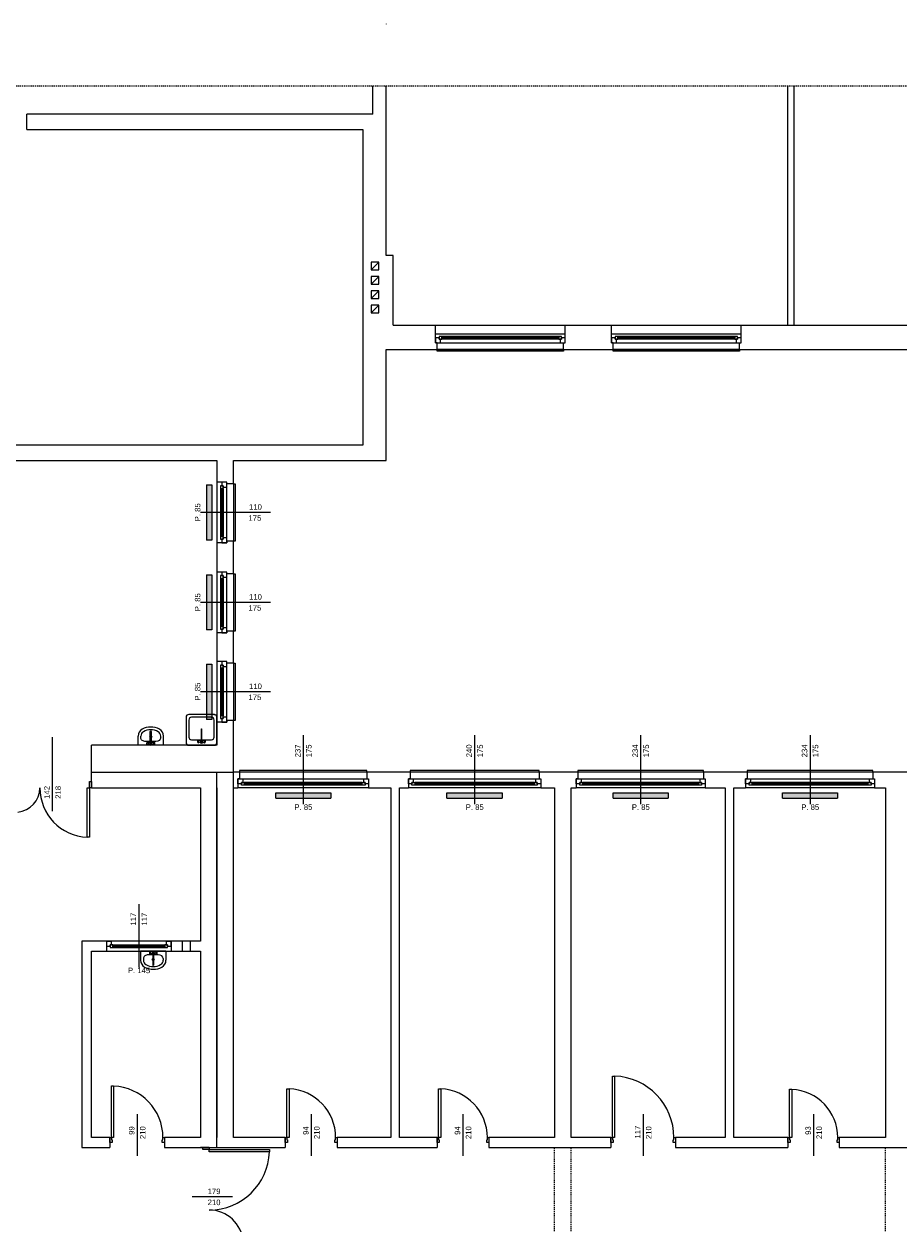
# Model space of a CAD drawing. Header units: millimetres. Extents: x 12683 to 90307, y 30842 to 62253.
# Tile 69 of 152: x 48149 to 49735, y 41698 to 43873. Entities that reach past the tile are written whole.
import ezdxf

# ---------------------------------------------------------------- set-up
doc = ezdxf.new("R2010")
doc.units = ezdxf.units.MM
doc.header["$LTSCALE"] = 0.6
doc.linetypes.add('CIEPLA', pattern=[5.7625, 3.175, -2.5875])
for name, color, linetype, lineweight in [('zzz_podklady_drzwi_opisy', 252, 'Continuous', 15), ('zzz_podklady_konstrukcja', 252, 'CIEPLA', 15), ('zzz_podklady_okna_opisy', 252, 'Continuous', 15), ('zzz_podklady_sciany', 252, 'Continuous', 15)]:
    doc.layers.add(name, color=color, linetype=linetype, lineweight=lineweight)
doc.layers.add('zzz_podklady_grzejniki_ist', color=252, linetype='Continuous')
doc.styles.add('GENERATED_STYLE_1', font='ARIAL.TTF')

msp = doc.modelspace()

# ---------------------------------------------------------------- hatches: boundary and pattern name
at = {"layer": 'zzz_podklady_grzejniki_ist'}
for points in [[(48479.5, 42937.7), (48489.5, 42937.7), (48489.5, 43037.7), (48479.5, 43037.7)], [(48479.5, 42774.7), (48489.5, 42774.7), (48489.5, 42874.7), (48479.5, 42874.7)], [(48479.5, 42612.7), (48489.5, 42612.7), (48489.5, 42712.7), (48479.5, 42712.7)], [(48705, 42469.7), (48705, 42479.7), (48605, 42479.7), (48605, 42469.7)], [(49015.5, 42469.7), (49015.5, 42479.7), (48915.5, 42479.7), (48915.5, 42469.7)], [(49316.5, 42469.7), (49316.5, 42479.7), (49216.5, 42479.7), (49216.5, 42469.7)], [(49623.5, 42469.7), (49623.5, 42479.7), (49523.5, 42479.7), (49523.5, 42469.7)]]:
    msp.add_hatch(color=256, dxfattribs=at).paths.add_polyline_path(points, flags=0)

# ---------------------------------------------------------------- linework, layer by layer
at = {"layer": 'zzz_podklady_drzwi_opisy'}
for p, q in [((48200.5, 42446.5), (48200.5, 42580.7)), ((48263.5, 42398.9), (48263.5, 42488.7)), ((48263.5, 42488.7), (48267.5, 42488.7)), ((48267.5, 42488.7), (48267.5, 42500.2)), ((48267.5, 42500.2), (48271.5, 42500.2)), ((48267.5, 42488.7), (48267.5, 42398.9)), ((48271.5, 42488.7), (48267.5, 42488.7)), ((48271.5, 42488.7), (48271.5, 42500.2)), ((48271.5, 42500.2), (48271.5, 42488.7)), ((48271.5, 42488.7), (48271.5, 42500.2)), ((48267.5, 42398.9), (48263.5, 42398.9)), ((49215.3, 41854.7), (49215.3, 41966.1)), ((49215.3, 41966.1), (49219.3, 41966.1)), ((49219.3, 41966.1), (49219.3, 41854.7)), ((48307.3, 41854.7), (48307.3, 41948.1)), ((48307.3, 41948.1), (48311.3, 41948.1)), ((48311.3, 41948.1), (48311.3, 41854.7)), ((48625.3, 41854.7), (48625.3, 41943.1)), ((48625.3, 41943.1), (48629.3, 41943.1)), ((48629.3, 41943.1), (48629.3, 41854.7)), ((48900.3, 41854.7), (48900.3, 41943.1)), ((48900.3, 41943.1), (48904.3, 41943.1)), ((48904.3, 41943.1), (48904.3, 41854.7)), ((49536.3, 41854.7), (49536.3, 41942.1)), ((49536.3, 41942.1), (49540.3, 41942.1)), ((49540.3, 41942.1), (49540.3, 41854.7)), ((48354, 41896.8), (48354, 41821.7)), ((48669.5, 41896.8), (48669.5, 41821.7)), ((48944.5, 41896.8), (48944.5, 41821.7)), ((49271, 41896.8), (49271, 41821.7)), ((49580, 41896.8), (49580, 41821.7)), ((48304.5, 41854.7), (48304.5, 41845.7)), ((48304.5, 41854.7), (48307.3, 41854.7)), ((48304.5, 41845.7), (48304.5, 41854.7)), ((48304.5, 41854.7), (48304.5, 41845.7)), ((48307.3, 41854.7), (48307.3, 41850.7)), ((48311.3, 41854.7), (48307.3, 41854.7)), ((48307.3, 41850.7), (48308.5, 41850.7)), ((48308.5, 41850.7), (48308.5, 41845.7)), ((48399.5, 41845.7), (48399.5, 41850.7)), ((48399.5, 41850.7), (48400.7, 41850.7)), ((48400.7, 41850.7), (48400.7, 41854.7)), ((48400.7, 41854.7), (48403.5, 41854.7)), ((48403.5, 41854.7), (48403.5, 41845.7)), ((48403.5, 41854.7), (48403.5, 41845.7)), ((48403.5, 41854.7), (48403.5, 41845.7)), ((48622.5, 41854.7), (48622.5, 41845.7)), ((48622.5, 41854.7), (48625.3, 41854.7)), ((48622.5, 41845.7), (48622.5, 41854.7)), ((48622.5, 41854.7), (48622.5, 41845.7)), ((48625.3, 41854.7), (48625.3, 41850.7)), ((48629.3, 41854.7), (48625.3, 41854.7)), ((48625.3, 41850.7), (48626.5, 41850.7)), ((48626.5, 41850.7), (48626.5, 41845.7)), ((48712.5, 41845.7), (48712.5, 41850.7)), ((48712.5, 41850.7), (48713.7, 41850.7)), ((48713.7, 41850.7), (48713.7, 41854.7)), ((48713.7, 41854.7), (48716.5, 41854.7)), ((48716.5, 41854.7), (48716.5, 41845.7)), ((48716.5, 41854.7), (48716.5, 41845.7)), ((48716.5, 41854.7), (48716.5, 41845.7)), ((48897.5, 41854.7), (48897.5, 41845.7)), ((48897.5, 41854.7), (48900.3, 41854.7)), ((48897.5, 41845.7), (48897.5, 41854.7)), ((48897.5, 41854.7), (48897.5, 41845.7)), ((48900.3, 41854.7), (48900.3, 41850.7)), ((48904.3, 41854.7), (48900.3, 41854.7)), ((48900.3, 41850.7), (48901.5, 41850.7)), ((48901.5, 41850.7), (48901.5, 41845.7)), ((48987.5, 41845.7), (48987.5, 41850.7)), ((48987.5, 41850.7), (48988.7, 41850.7)), ((48988.7, 41850.7), (48988.7, 41854.7)), ((48988.7, 41854.7), (48991.5, 41854.7)), ((48991.5, 41854.7), (48991.5, 41845.7)), ((48991.5, 41854.7), (48991.5, 41845.7)), ((48991.5, 41854.7), (48991.5, 41845.7)), ((49212.5, 41854.7), (49212.5, 41845.7)), ((49212.5, 41854.7), (49215.3, 41854.7)), ((49212.5, 41845.7), (49212.5, 41854.7)), ((49212.5, 41854.7), (49212.5, 41845.7)), ((49215.3, 41854.7), (49215.3, 41850.7)), ((49219.3, 41854.7), (49215.3, 41854.7)), ((49215.3, 41850.7), (49216.5, 41850.7)), ((49216.5, 41850.7), (49216.5, 41845.7)), ((49325.5, 41845.7), (49325.5, 41850.7)), ((49325.5, 41850.7), (49326.7, 41850.7)), ((49326.7, 41850.7), (49326.7, 41854.7)), ((49326.7, 41854.7), (49329.5, 41854.7)), ((49329.5, 41854.7), (49329.5, 41845.7)), ((49329.5, 41854.7), (49329.5, 41845.7)), ((49329.5, 41854.7), (49329.5, 41845.7)), ((49533.5, 41854.7), (49533.5, 41845.7)), ((49533.5, 41854.7), (49536.3, 41854.7)), ((49533.5, 41845.7), (49533.5, 41854.7)), ((49533.5, 41854.7), (49533.5, 41845.7)), ((49536.3, 41854.7), (49536.3, 41850.7)), ((49540.3, 41854.7), (49536.3, 41854.7)), ((49536.3, 41850.7), (49537.5, 41850.7)), ((49537.5, 41850.7), (49537.5, 41845.7)), ((49622.5, 41845.7), (49622.5, 41850.7)), ((49622.5, 41850.7), (49623.7, 41850.7)), ((49623.7, 41850.7), (49623.7, 41854.7)), ((49623.7, 41854.7), (49626.5, 41854.7)), ((49626.5, 41854.7), (49626.5, 41845.7)), ((49626.5, 41854.7), (49626.5, 41845.7)), ((49626.5, 41854.7), (49626.5, 41845.7)), ((48308.5, 41845.7), (48304.5, 41845.7)), ((48403.5, 41845.7), (48399.5, 41845.7)), ((48473, 41832.7), (48473, 41836.7)), ((48484.5, 41832.7), (48473, 41832.7)), ((48484.5, 41836.7), (48484.5, 41832.7)), ((48484.5, 41832.7), (48593.9, 41832.7)), ((48484.5, 41828.7), (48484.5, 41832.7)), ((48593.9, 41828.7), (48484.5, 41828.7)), ((48593.9, 41832.7), (48593.9, 41828.7)), ((48626.5, 41845.7), (48622.5, 41845.7)), ((48716.5, 41845.7), (48712.5, 41845.7)), ((48901.5, 41845.7), (48897.5, 41845.7)), ((48991.5, 41845.7), (48987.5, 41845.7)), ((49216.5, 41845.7), (49212.5, 41845.7)), ((49329.5, 41845.7), (49325.5, 41845.7)), ((49537.5, 41845.7), (49533.5, 41845.7)), ((49626.5, 41845.7), (49622.5, 41845.7)), ((48526.6, 41747.2), (48453.5, 41747.2))]:
    msp.add_line(p, q, dxfattribs=at)
for centre, radius, start, end in [((48133.5, 42488.7), 44.2, 275.1687, 0), ((48267.5, 42488.7), 89.8, 180, 267.449), ((49215.3, 41854.7), 111.4, 0, 87.9423), ((48307.3, 41854.7), 93.4, 0, 87.5455), ((48625.3, 41854.7), 88.4, 0, 87.4065), ((48900.3, 41854.7), 88.4, 0, 87.4065), ((49536.3, 41854.7), 87.4, 0, 87.3769), ((48484.5, 41832.7), 109.4, 270, 357.9068), ((48484.5, 41661.7), 61.6, 3.7177, 90)]:
    msp.add_arc(centre, radius, start, end, dxfattribs=at)
at = {"layer": 'zzz_podklady_grzejniki_ist'}
for p, q in [((48479.5, 43037.7), (48489.5, 43037.7)), ((48479.5, 43037.7), (48479.5, 42937.7)), ((48489.5, 43037.7), (48489.5, 42937.7)), ((48489.5, 42937.7), (48479.5, 42937.7)), ((48479.5, 42874.7), (48489.5, 42874.7)), ((48479.5, 42874.7), (48479.5, 42774.7)), ((48489.5, 42874.7), (48489.5, 42774.7)), ((48489.5, 42774.7), (48479.5, 42774.7)), ((48479.5, 42712.7), (48489.5, 42712.7)), ((48479.5, 42712.7), (48479.5, 42612.7)), ((48489.5, 42712.7), (48489.5, 42612.7)), ((48489.5, 42612.7), (48479.5, 42612.7)), ((48605, 42469.7), (48605, 42479.7)), ((48605, 42479.7), (48705, 42479.7)), ((48605, 42469.7), (48705, 42469.7)), ((48705, 42479.7), (48705, 42469.7)), ((48915.5, 42469.7), (48915.5, 42479.7)), ((48915.5, 42479.7), (49015.5, 42479.7)), ((48915.5, 42469.7), (49015.5, 42469.7)), ((49015.5, 42479.7), (49015.5, 42469.7)), ((49216.5, 42469.7), (49216.5, 42479.7)), ((49216.5, 42479.7), (49316.5, 42479.7)), ((49216.5, 42469.7), (49316.5, 42469.7)), ((49316.5, 42479.7), (49316.5, 42469.7)), ((49523.5, 42469.7), (49523.5, 42479.7)), ((49523.5, 42479.7), (49623.5, 42479.7)), ((49523.5, 42469.7), (49623.5, 42469.7)), ((49623.5, 42479.7), (49623.5, 42469.7))]:
    msp.add_line(p, q, dxfattribs=at)
at = {"layer": 'zzz_podklady_konstrukcja'}
for p, q in [((49110.5, 41657.7), (49110.5, 41836.7)), ((49140.5, 41657.7), (49140.5, 41836.7)), ((49710.5, 41657.7), (49710.5, 41836.7))]:
    msp.add_line(p, q, dxfattribs=at)
at = {"layer": 'zzz_podklady_sciany', "linetype": 'CIEPLA'}
msp.add_line((47743.8, 43760.8), (51909.7, 43760.8), dxfattribs=at)
at = {"layer": 'zzz_podklady_sciany'}
for p, q in [((48781, 43709.6), (48781, 43760.8)), ((48805, 43709.6), (48805, 43760.8)), ((49533, 43327.1), (49533, 43760.8)), ((49545, 43327.1), (49545, 43760.8)), ((48781, 43709.7), (48154, 43709.7)), ((48154, 43681.7), (48154, 43709.7)), ((48805, 43453.7), (48805, 43709.6)), ((48154, 43681.7), (48763, 43681.7)), ((48763, 43681.6), (48763, 43453.7)), ((48763, 43453.7), (48763, 43337.7)), ((48778, 43427.7), (48792, 43441.7)), ((48818, 43453.7), (48805, 43453.7)), ((48818, 43327.2), (48818, 43453.7)), ((48778, 43401.7), (48792, 43415.7)), ((48778, 43375.7), (48792, 43389.7)), ((48778, 43349.7), (48792, 43363.7)), ((48763, 43337.7), (48763, 43109.7)), ((48818.1, 43327.1), (51870.5, 43327.1)), ((48894.7, 43304.1), (48894.7, 43327.1)), ((49129.7, 43311.1), (48894.7, 43311.1)), ((49129.7, 43311.1), (48894.7, 43311.1)), ((49129.7, 43304.1), (49129.7, 43327.1)), ((49213.6, 43304.1), (49213.6, 43327.1)), ((49448.6, 43311.1), (49213.6, 43311.1)), ((49448.6, 43311.1), (49213.6, 43311.1)), ((49448.6, 43304.1), (49448.6, 43327.1)), ((48894.7, 43295.1), (48894.7, 43304.1)), ((48897.7, 43295.1), (48894.7, 43295.1)), ((48897.7, 43283.1), (48897.7, 43295.1)), ((49126.7, 43283.1), (49126.7, 43295.1)), ((49126.7, 43295.1), (49129.7, 43295.1)), ((49129.7, 43295.1), (49129.7, 43304.1)), ((49213.6, 43295.1), (49213.6, 43304.1)), ((49216.6, 43295.1), (49213.6, 43295.1)), ((49216.6, 43283.1), (49216.6, 43295.1)), ((49445.6, 43283.1), (49445.6, 43295.1)), ((49445.6, 43295.1), (49448.6, 43295.1)), ((49448.6, 43295.1), (49448.6, 43304.1)), ((48805, 43081.7), (48805, 43283.1)), ((48805.1, 43283.1), (51826.5, 43283.1)), ((49126.7, 43283.1), (48897.7, 43283.1)), ((48897.7, 43280.1), (48897.7, 43283.1)), ((49126.7, 43280.1), (48897.7, 43280.1)), ((49126.7, 43283.1), (49126.7, 43280.1)), ((49445.6, 43283.1), (49216.6, 43283.1)), ((49216.6, 43280.1), (49216.6, 43283.1)), ((49445.6, 43280.1), (49216.6, 43280.1)), ((49445.6, 43283.1), (49445.6, 43280.1)), ((48763, 43109.7), (48093.5, 43109.7)), ((48093.5, 43081.7), (48498.5, 43081.7)), ((48498.5, 43081.7), (48498.5, 43042.7)), ((48528.5, 43081.7), (48805, 43081.7)), ((48528.5, 43039.7), (48528.5, 43081.7)), ((48507.5, 43042.7), (48498.5, 43042.7)), ((48498.5, 43042.7), (48498.5, 42932.7)), ((48498.5, 43042.7), (48498.5, 42932.7)), ((48516.5, 43042.7), (48507.5, 43042.7)), ((48516.5, 43039.7), (48516.5, 43042.7)), ((48528.5, 43039.7), (48516.5, 43039.7)), ((48528.5, 43039.7), (48528.5, 42935.7)), ((48528.5, 43039.7), (48531.5, 43039.7)), ((48531.5, 43039.7), (48531.5, 42935.7)), ((48507.5, 42932.7), (48498.5, 42932.7)), ((48498.5, 42932.7), (48498.5, 42879.7)), ((48516.5, 42932.7), (48507.5, 42932.7)), ((48528.5, 42935.7), (48516.5, 42935.7)), ((48516.5, 42935.7), (48516.5, 42932.7)), ((48528.5, 42876.7), (48528.5, 42935.7)), ((48531.5, 42935.7), (48528.5, 42935.7)), ((48507.5, 42879.7), (48498.5, 42879.7)), ((48498.5, 42879.7), (48498.5, 42769.7)), ((48498.5, 42879.7), (48498.5, 42769.7)), ((48516.5, 42879.7), (48507.5, 42879.7)), ((48516.5, 42876.7), (48516.5, 42879.7)), ((48528.5, 42876.7), (48516.5, 42876.7)), ((48528.5, 42876.7), (48528.5, 42772.7)), ((48528.5, 42876.7), (48531.5, 42876.7)), ((48531.5, 42876.7), (48531.5, 42772.7)), ((48507.5, 42769.7), (48498.5, 42769.7)), ((48498.5, 42769.7), (48498.5, 42717.7)), ((48516.5, 42769.7), (48507.5, 42769.7)), ((48528.5, 42772.7), (48516.5, 42772.7)), ((48516.5, 42772.7), (48516.5, 42769.7)), ((48528.5, 42714.7), (48528.5, 42772.7)), ((48531.5, 42772.7), (48528.5, 42772.7)), ((48507.5, 42717.7), (48498.5, 42717.7)), ((48498.5, 42717.7), (48498.5, 42607.7)), ((48498.5, 42717.7), (48498.5, 42607.7)), ((48516.5, 42717.7), (48507.5, 42717.7)), ((48516.5, 42714.7), (48516.5, 42717.7)), ((48528.5, 42714.7), (48516.5, 42714.7)), ((48528.5, 42714.7), (48528.5, 42610.7)), ((48528.5, 42714.7), (48531.5, 42714.7)), ((48531.5, 42714.7), (48531.5, 42610.7)), ((48442.6, 42616.5), (48442.6, 42570.7)), ((48493.5, 42621.5), (48447.6, 42621.5)), ((48488.5, 42616.5), (48452.6, 42616.5)), ((48377.8, 42568.8), (48377.8, 42590.8)), ((48379.4, 42590.8), (48379.4, 42568.8)), ((48447.6, 42611.5), (48447.6, 42580.7)), ((48469.8, 42594.6), (48469.8, 42572.5)), ((48471.4, 42572.5), (48471.4, 42594.6)), ((48493.5, 42580.7), (48493.5, 42611.5)), ((48507.5, 42607.7), (48498.5, 42607.7)), ((48498.5, 42607.7), (48498.5, 42565.7)), ((48516.5, 42607.7), (48507.5, 42607.7)), ((48528.5, 42610.7), (48516.5, 42610.7)), ((48516.5, 42610.7), (48516.5, 42607.7)), ((48528.5, 42488.7), (48528.5, 42610.7)), ((48531.5, 42610.7), (48528.5, 42610.7)), ((48355.6, 42565.7), (48355.6, 42582.5)), ((48360.6, 42579.1), (48360.6, 42582.5)), ((48369.5, 42572.4), (48369.5, 42572.4)), ((48387.7, 42572.4), (48369.5, 42572.4)), ((48371.6, 42569.3), (48371.7, 42569.9)), ((48371.6, 42568.6), (48371.6, 42569.3)), ((48371.7, 42567.9), (48371.6, 42568.6)), ((48371.7, 42569.9), (48371.9, 42570.5)), ((48371.9, 42570.5), (48372.1, 42570.8)), ((48372.6, 42571.2), (48372.1, 42570.8)), ((48372.6, 42571.2), (48372.9, 42571.3)), ((48372.9, 42571.3), (48373.1, 42571.2)), ((48376.6, 42570.1), (48372.9, 42571.3)), ((48373.1, 42571.2), (48373.4, 42570.8)), ((48373.4, 42570.8), (48373.6, 42570.1)), ((48373.6, 42570.1), (48373.7, 42569.4)), ((48373.7, 42568.5), (48373.6, 42567.7)), ((48373.7, 42569.4), (48373.7, 42568.5)), ((48380.6, 42570.1), (48384.4, 42571.3)), ((48383.6, 42569.4), (48383.7, 42570.1)), ((48383.6, 42568.5), (48383.6, 42569.4)), ((48383.7, 42567.7), (48383.6, 42568.5)), ((48383.7, 42570.1), (48383.8, 42570.8)), ((48383.8, 42570.8), (48384.1, 42571.2)), ((48384.1, 42571.2), (48384.4, 42571.3)), ((48384.4, 42571.3), (48384.7, 42571.2)), ((48384.7, 42571.2), (48385.2, 42570.8)), ((48385.2, 42570.8), (48385.4, 42570.5)), ((48385.4, 42570.5), (48385.5, 42569.9)), ((48385.5, 42569.9), (48385.6, 42569.3)), ((48385.6, 42568.6), (48385.5, 42567.9)), ((48385.6, 42569.3), (48385.6, 42568.6)), ((48396.6, 42579.1), (48396.6, 42582.5)), ((48401.6, 42565.7), (48401.6, 42582.5)), ((48452.6, 42575.7), (48488.5, 42575.7)), ((48463.8, 42574.2), (48463.6, 42573.7)), ((48463.6, 42573.7), (48463.6, 42573)), ((48463.6, 42573), (48463.6, 42572.3)), ((48463.6, 42572.3), (48463.6, 42571.7)), ((48463.6, 42571.7), (48463.8, 42571.1)), ((48464, 42574.5), (48463.8, 42574.2)), ((48463.8, 42571.1), (48464, 42570.8)), ((48464.5, 42574.9), (48464, 42574.5)), ((48464.5, 42570.4), (48464, 42570.8)), ((48464.8, 42575.1), (48464.5, 42574.9)), ((48464.5, 42570.4), (48464.8, 42570.3)), ((48465.1, 42574.9), (48464.8, 42575.1)), ((48468.6, 42573.9), (48464.8, 42575.1)), ((48468.6, 42571.5), (48464.8, 42570.3)), ((48464.8, 42570.3), (48465.1, 42570.4)), ((48465.3, 42574.5), (48465.1, 42574.9)), ((48465.1, 42570.4), (48465.3, 42570.8)), ((48465.5, 42573.9), (48465.3, 42574.5)), ((48465.3, 42570.8), (48465.5, 42571.5)), ((48465.6, 42573.1), (48465.5, 42573.9)), ((48465.5, 42571.5), (48465.6, 42572.3)), ((48465.6, 42572.3), (48465.6, 42573.1)), ((48472.6, 42573.9), (48476.3, 42575.1)), ((48472.6, 42571.5), (48476.3, 42570.3)), ((48475.6, 42573.9), (48475.5, 42573.1)), ((48475.5, 42573.1), (48475.5, 42572.3)), ((48475.5, 42572.3), (48475.6, 42571.5)), ((48475.8, 42574.5), (48475.6, 42573.9)), ((48475.6, 42571.5), (48475.8, 42570.8)), ((48476, 42574.9), (48475.8, 42574.5)), ((48475.8, 42570.8), (48476, 42570.4)), ((48476.3, 42575.1), (48476, 42574.9)), ((48476, 42570.4), (48476.3, 42570.3)), ((48476.6, 42574.9), (48476.3, 42575.1)), ((48476.3, 42570.3), (48476.6, 42570.4)), ((48476.6, 42574.9), (48477.1, 42574.5)), ((48476.6, 42570.4), (48477.1, 42570.8)), ((48477.3, 42574.2), (48477.1, 42574.5)), ((48477.1, 42570.8), (48477.3, 42571.1)), ((48477.5, 42573.7), (48477.3, 42574.2)), ((48477.3, 42571.1), (48477.5, 42571.7)), ((48477.6, 42573), (48477.5, 42573.7)), ((48477.5, 42571.7), (48477.6, 42572.3)), ((48477.6, 42572.3), (48477.6, 42573)), ((48271.5, 42488.7), (48271.5, 42565.7)), ((48498.5, 42565.7), (48271.5, 42565.7)), ((48401.6, 42565.7), (48355.6, 42565.7)), ((48371.9, 42567.4), (48371.7, 42567.9)), ((48372.1, 42567.1), (48371.9, 42567.4)), ((48372.6, 42566.7), (48372.1, 42567.1)), ((48372.9, 42566.5), (48372.6, 42566.7)), ((48376.6, 42567.7), (48372.9, 42566.5)), ((48373.1, 42566.7), (48372.9, 42566.5)), ((48373.4, 42567.1), (48373.1, 42566.7)), ((48373.6, 42567.7), (48373.4, 42567.1)), ((48380.6, 42567.7), (48384.4, 42566.5)), ((48383.8, 42567.1), (48383.7, 42567.7)), ((48384.1, 42566.7), (48383.8, 42567.1)), ((48384.4, 42566.5), (48384.1, 42566.7)), ((48384.7, 42566.7), (48384.4, 42566.5)), ((48384.7, 42566.7), (48385.2, 42567.1)), ((48385.4, 42567.4), (48385.2, 42567.1)), ((48385.5, 42567.9), (48385.4, 42567.4)), ((48447.6, 42565.7), (48493.5, 42565.7)), ((48271.5, 42516.7), (48498.5, 42516.7)), ((48498.5, 42488.7), (48498.5, 42516.7)), ((48498.5, 42516.7), (48528.5, 42516.7)), ((48539.5, 42516.7), (48528.5, 42516.7)), ((48539.5, 42504.7), (48536.5, 42504.7)), ((48536.5, 42504.7), (48536.5, 42495.7)), ((48770.5, 42519.7), (48539.5, 42519.7)), ((48539.5, 42519.7), (48539.5, 42516.7)), ((48539.5, 42516.7), (48539.5, 42504.7)), ((48770.5, 42516.7), (48539.5, 42516.7)), ((48770.5, 42516.7), (48770.5, 42519.7)), ((48770.5, 42516.7), (48770.5, 42504.7)), ((48848.5, 42516.7), (48770.5, 42516.7)), ((48770.5, 42504.7), (48773.5, 42504.7)), ((48773.5, 42504.7), (48773.5, 42495.7)), ((48848.5, 42504.7), (48845.5, 42504.7)), ((48845.5, 42504.7), (48845.5, 42495.7)), ((49082.5, 42519.7), (48848.5, 42519.7)), ((48848.5, 42519.7), (48848.5, 42516.7)), ((48848.5, 42516.7), (48848.5, 42504.7)), ((49082.5, 42516.7), (48848.5, 42516.7)), ((49082.5, 42516.7), (49082.5, 42519.7)), ((49082.5, 42516.7), (49082.5, 42504.7)), ((49152.5, 42516.7), (49082.5, 42516.7)), ((49082.5, 42504.7), (49085.5, 42504.7)), ((49085.5, 42504.7), (49085.5, 42495.7)), ((49152.5, 42504.7), (49149.5, 42504.7)), ((49149.5, 42504.7), (49149.5, 42495.7)), ((49380.5, 42519.7), (49152.5, 42519.7)), ((49152.5, 42519.7), (49152.5, 42516.7)), ((49152.5, 42516.7), (49152.5, 42504.7)), ((49380.5, 42516.7), (49152.5, 42516.7)), ((49380.5, 42516.7), (49380.5, 42519.7)), ((49380.5, 42516.7), (49380.5, 42504.7)), ((49459.5, 42516.7), (49380.5, 42516.7)), ((49380.5, 42504.7), (49383.5, 42504.7)), ((49383.5, 42504.7), (49383.5, 42495.7)), ((49459.5, 42504.7), (49456.5, 42504.7)), ((49456.5, 42504.7), (49456.5, 42495.7)), ((49687.5, 42519.7), (49459.5, 42519.7)), ((49459.5, 42519.7), (49459.5, 42516.7)), ((49459.5, 42516.7), (49459.5, 42504.7)), ((49687.5, 42516.7), (49459.5, 42516.7)), ((49687.5, 42516.7), (49687.5, 42519.7)), ((49687.5, 42516.7), (49687.5, 42504.7)), ((49755.5, 42516.7), (49687.5, 42516.7)), ((49687.5, 42504.7), (49690.5, 42504.7)), ((49690.5, 42504.7), (49690.5, 42495.7)), ((48271.5, 42488.7), (48468.5, 42488.7)), ((48468.5, 42488.7), (48468.5, 42210.7)), ((48498.5, 42488.7), (48498.5, 41854.7)), ((48498.5, 41836.7), (48498.5, 42488.7)), ((48528.5, 42488.7), (48536.5, 42488.7)), ((48528.5, 41854.7), (48528.5, 42488.7)), ((48536.5, 42495.7), (48536.5, 42488.7)), ((48773.5, 42488.7), (48536.5, 42488.7)), ((48773.5, 42488.7), (48536.5, 42488.7)), ((48773.5, 42495.7), (48773.5, 42488.7)), ((48773.5, 42488.7), (48813.5, 42488.7)), ((48813.5, 42488.7), (48813.5, 41854.7)), ((48829.5, 42488.7), (48845.5, 42488.7)), ((48829.5, 41854.7), (48829.5, 42488.7)), ((48845.5, 42495.7), (48845.5, 42488.7)), ((49085.5, 42488.7), (48845.5, 42488.7)), ((49085.5, 42488.7), (48845.5, 42488.7)), ((49085.5, 42495.7), (49085.5, 42488.7)), ((49085.5, 42488.7), (49110.5, 42488.7)), ((49110.5, 42488.7), (49110.5, 41854.7)), ((49140.5, 42488.7), (49149.5, 42488.7)), ((49140.5, 41854.7), (49140.5, 42488.7)), ((49149.5, 42495.7), (49149.5, 42488.7)), ((49383.5, 42488.7), (49149.5, 42488.7)), ((49383.5, 42488.7), (49149.5, 42488.7)), ((49383.5, 42495.7), (49383.5, 42488.7)), ((49383.5, 42488.7), (49419.5, 42488.7)), ((49419.5, 42488.7), (49419.5, 41854.7)), ((49435.5, 42488.7), (49456.5, 42488.7)), ((49435.5, 41854.7), (49435.5, 42488.7)), ((49456.5, 42495.7), (49456.5, 42488.7)), ((49690.5, 42488.7), (49456.5, 42488.7)), ((49690.5, 42488.7), (49456.5, 42488.7)), ((49690.5, 42495.7), (49690.5, 42488.7)), ((49690.5, 42488.7), (49710.5, 42488.7)), ((49710.5, 42488.7), (49710.5, 41854.7)), ((48298.5, 42210.7), (48253.5, 42210.7)), ((48253.5, 42210.7), (48253.5, 41836.7)), ((48298.5, 42210.7), (48298.5, 42201.7)), ((48298.5, 42210.7), (48415.5, 42210.7)), ((48298.5, 42201.7), (48298.5, 42192.7)), ((48415.5, 42210.7), (48415.5, 42201.7)), ((48468.5, 42210.7), (48415.5, 42210.7)), ((48415.5, 42201.7), (48415.5, 42192.7)), ((48436.4, 42192.7), (48436.4, 42210.7)), ((48450.4, 42192.7), (48450.4, 42210.7)), ((48271.5, 42192.7), (48298.5, 42192.7)), ((48271.5, 41854.7), (48271.5, 42192.7)), ((48298.5, 42192.7), (48415.5, 42192.7)), ((48365.2, 42179.2), (48365.2, 42175.9)), ((48374.1, 42185.9), (48374.1, 42185.9)), ((48392.3, 42185.9), (48374.1, 42185.9)), ((48376.4, 42187.9), (48376.6, 42187.5)), ((48377.1, 42187.1), (48376.6, 42187.5)), ((48377.1, 42187.1), (48377.4, 42187)), ((48381.2, 42188.2), (48377.4, 42187)), ((48377.4, 42187), (48377.7, 42187.1)), ((48377.7, 42187.1), (48377.9, 42187.6)), ((48377.9, 42187.6), (48378.1, 42188.2)), ((48385.2, 42188.2), (48388.9, 42187)), ((48388.2, 42188.2), (48388.4, 42187.6)), ((48388.4, 42187.6), (48388.7, 42187.1)), ((48388.7, 42187.1), (48388.9, 42187)), ((48388.9, 42187), (48389.2, 42187.1)), ((48389.2, 42187.1), (48389.7, 42187.5)), ((48389.7, 42187.5), (48389.9, 42187.9)), ((48401.2, 42179.2), (48401.2, 42175.9)), ((48415.5, 42192.7), (48468.5, 42192.7)), ((48468.5, 42192.7), (48468.5, 41854.7)), ((48304.5, 41854.7), (48271.5, 41854.7)), ((48304.5, 41854.7), (48304.5, 41836.7)), ((48403.5, 41854.7), (48403.5, 41836.7)), ((48468.5, 41854.7), (48403.5, 41854.7)), ((48622.5, 41854.7), (48528.5, 41854.7)), ((48622.5, 41854.7), (48622.5, 41836.7)), ((48716.5, 41854.7), (48716.5, 41836.7)), ((48813.5, 41854.7), (48716.5, 41854.7)), ((48897.5, 41854.7), (48829.5, 41854.7)), ((48897.5, 41854.7), (48897.5, 41836.7)), ((48991.5, 41854.7), (48991.5, 41836.7)), ((49110.5, 41854.7), (48991.5, 41854.7)), ((49212.5, 41854.7), (49140.5, 41854.7)), ((49212.5, 41854.7), (49212.5, 41836.7)), ((49329.5, 41854.7), (49329.5, 41836.7)), ((49419.5, 41854.7), (49329.5, 41854.7)), ((49533.5, 41854.7), (49435.5, 41854.7)), ((49533.5, 41854.7), (49533.5, 41836.7)), ((49626.5, 41854.7), (49626.5, 41836.7)), ((49710.5, 41854.7), (49626.5, 41854.7)), ((48253.5, 41836.7), (48304.5, 41836.7)), ((48403.5, 41836.7), (48468.5, 41836.7)), ((48473, 41836.7), (48468.5, 41836.7)), ((48468.5, 41836.7), (48496.5, 41836.7)), ((48484.5, 41836.7), (48473, 41836.7)), ((48473, 41836.7), (48484.5, 41836.7)), ((48484.5, 41836.7), (48473, 41836.7)), ((48484.5, 41836.7), (48498.5, 41836.7)), ((48496.5, 41836.7), (48622.5, 41836.7)), ((48716.5, 41836.7), (48897.5, 41836.7)), ((48991.5, 41836.7), (49212.5, 41836.7)), ((49329.5, 41836.7), (49533.5, 41836.7)), ((49626.5, 41836.7), (49819.3, 41836.7))]:
    msp.add_line(p, q, dxfattribs=at)
at = {"layer": 'zzz_podklady_sciany', "flags": 128}
for points in [[(48778, 43427.7), (48792, 43427.7), (48792, 43441.7), (48778, 43441.7)], [(48778, 43401.7), (48792, 43401.7), (48792, 43415.7), (48778, 43415.7)], [(48778, 43375.7), (48792, 43375.7), (48792, 43389.7), (48778, 43389.7)], [(48778, 43349.7), (48792, 43349.7), (48792, 43363.7), (48778, 43363.7)]]:
    msp.add_lwpolyline(points, close=True, dxfattribs=at)
at = {"layer": 'zzz_podklady_sciany'}
for centre in [(48378.6, 42580.9), (48383.2, 42177.5)]:
    msp.add_circle(centre, 1.75, dxfattribs=at)
for centre, radius, start, end in [((48805.1, 43873.1), 0.05, 90, 180), ((48805, 43709.6), 0.05, 0, 90), ((48763, 43681.6), 0.05, 0, 90), ((48818.1, 43327.2), 0.05, 180, 270), ((48805.1, 43283.1), 0.05, 90, 180), ((48447.6, 42616.5), 5, 90, 180), ((48452.6, 42611.5), 5, 90, 180), ((48488.5, 42611.5), 5, 0, 90), ((48369.5, 42582.5), 13.9, 118.4746, 180), ((48369.5, 42582.5), 8.89, 118.4746, 180), ((48378.6, 42565.7), 33, 61.5254, 118.4746), ((48378.6, 42565.7), 28, 61.5254, 118.4746), ((48378.6, 42590.8), 0.788, 0, 180), ((48387.7, 42582.5), 8.89, 0, 61.5254), ((48387.7, 42582.5), 13.9, 0, 61.5254), ((48470.6, 42594.6), 0.788, 0, 180), ((48378.6, 42568.9), 3, 105.2253, 152.0235), ((48378.6, 42568.9), 1.68, 118.0549, 61.9451), ((48378.6, 42568.9), 0.8, 190, 350), ((48378.6, 42568.9), 3, 27.9765, 74.7747), ((48447.6, 42570.7), 5, 180, 270), ((48452.6, 42580.7), 5, 180, 270), ((48470.6, 42572.7), 3, 105.2253, 152.0235), ((48470.6, 42572.7), 3, 207.9765, 332.0235), ((48470.6, 42572.7), 1.68, 118.0549, 61.9451), ((48470.6, 42572.7), 0.8, 190, 350), ((48470.6, 42572.7), 3, 27.9765, 74.7747), ((48488.5, 42580.7), 5, 270, 0), ((48493.5, 42570.7), 5, 270, 0), ((48378.6, 42568.9), 3, 207.9765, 332.0235), ((48383.2, 42189.4), 3, 207.9765, 254.7747), ((48383.2, 42189.4), 3, 285.2253, 332.0235), ((48374.1, 42175.9), 13.9, 180, 241.5254), ((48374.1, 42175.9), 8.89, 180, 241.5254), ((48383.2, 42192.7), 33, 241.5254, 298.4746), ((48383.2, 42192.7), 28, 241.5254, 298.4746), ((48383.2, 42167.5), 0.788, 180, 0), ((48392.3, 42175.9), 8.89, 298.4746, 0), ((48392.3, 42175.9), 13.9, 298.4746, 0)]:
    msp.add_arc(centre, radius, start, end, dxfattribs=at)
at = {"layer": 'zzz_podklady_sciany', "extrusion": (0, 0, -1)}
for centre, major_axis, start_param, end_param in [((48369.5, 42579.1), (8.89, 0), 1.570796, 3.141593), ((48387.7, 42579.1), (-8.89, 0), 3.141593, 4.712389)]:
    msp.add_ellipse(centre, major_axis=major_axis, ratio=0.750558, start_param=start_param, end_param=end_param, dxfattribs=at)
at = {"layer": 'zzz_podklady_sciany'}
for centre, major_axis, start_param, end_param in [((48374.1, 42179.2), (8.89, 0), 1.570796, 3.141593), ((48392.3, 42179.2), (-8.89, 0), 3.141593, 4.712389)]:
    msp.add_ellipse(centre, major_axis=major_axis, ratio=0.750558, start_param=start_param, end_param=end_param, dxfattribs=at)
for p in [(48488.5, 42616.5), (48493.5, 42621.5)]:
    msp.add_point(p, dxfattribs=at)

# ---------------------------------------------------------------- texts
at = {"layer": 'zzz_podklady_drzwi_opisy', "char_height": 10, "attachment_point": 7, "rotation": 90, "style": 'GENERATED_STYLE_1'}
for s, insert in [('{142}', (48195.5, 42468.7)), ('{218}', (48215.7, 42468.7)), ('{117}', (48352, 42238.9)), ('{117}', (48372, 42238.9)), ('{99}', (48349.2, 41859.5)), ('{210}', (48369.2, 41851.9)), ('{94}', (48664.7, 41859.5)), ('{210}', (48684.7, 41851.9)), ('{94}', (48939.7, 41859.5)), ('{210}', (48959.7, 41851.9)), ('{117}', (49266, 41852.9)), ('{210}', (49286.2, 41851.9)), ('{93}', (49575.2, 41859.5)), ('{210}', (49595.2, 41851.9))]:
    msp.add_mtext(s, dxfattribs=dict(at, insert=insert))
at = {"layer": 'zzz_podklady_drzwi_opisy', "char_height": 10, "attachment_point": 7, "style": 'GENERATED_STYLE_1'}
for s, insert in [('{P. 145}', (48337.2, 42152.5)), ('{179}', (48481.7, 41752)), ('{210}', (48481.7, 41732))]:
    msp.add_mtext(s, dxfattribs=dict(at, insert=insert))
at = {"layer": 'zzz_podklady_okna_opisy', "char_height": 10, "attachment_point": 7, "style": 'GENERATED_STYLE_1'}
for s, insert in [('{110}', (48556.7, 42992.5)), ('{175}', (48555.7, 42972.5)), ('{110}', (48556.7, 42829.5)), ('{175}', (48555.7, 42809.5)), ('{110}', (48556.7, 42667.5)), ('{175}', (48555.7, 42647.5)), ('{P. 85}', (48639, 42448.5)), ('{P. 85}', (48949.5, 42448.5)), ('{P. 85}', (49250.5, 42448.5)), ('{P. 85}', (49557.5, 42448.5))]:
    msp.add_mtext(s, dxfattribs=dict(at, insert=insert))
at = {"layer": 'zzz_podklady_okna_opisy', "char_height": 10, "attachment_point": 7, "rotation": 90, "style": 'GENERATED_STYLE_1'}
for s, insert in [('{P. 85}', (48468.7, 42971.7)), ('{P. 85}', (48468.7, 42808.7)), ('{P. 85}', (48468.7, 42646.7)), ('{237}', (48650.2, 42543.9)), ('{175}', (48670.2, 42543.9)), ('{240}', (48960.7, 42543.9)), ('{175}', (48980.7, 42543.9)), ('{234}', (49261.7, 42543.9)), ('{175}', (49281.7, 42543.9)), ('{234}', (49568.7, 42543.9)), ('{175}', (49588.7, 42543.9))]:
    msp.add_mtext(s, dxfattribs=dict(at, insert=insert))

# ---------------------------------------------------------------- next in the draw order: wipeouts: each hides what was drawn before it
at = {"ltscale": 8598.409227}
for points in [[(48906.2, 43306.6), (48906.2, 43301.6), (48903.7, 43301.6), (48903.7, 43295.1), (49120.7, 43295.1), (49120.7, 43301.6), (49118.2, 43301.6), (49118.2, 43306.6)], [(49225.1, 43306.6), (49225.1, 43301.6), (49222.6, 43301.6), (49222.6, 43295.1), (49439.6, 43295.1), (49439.6, 43301.6), (49437.1, 43301.6), (49437.1, 43306.6)]]:
    msp.add_wipeout(points, dxfattribs=at).dxf.layer = 'zzz_podklady_sciany'
at = {"ltscale": 3626.93011}
for points in [[(48505, 42944.2), (48510, 42944.2), (48510, 42941.7), (48516.5, 42941.7), (48516.5, 43033.7), (48510, 43033.7), (48510, 43031.2), (48505, 43031.2)], [(48505, 42781.2), (48510, 42781.2), (48510, 42778.7), (48516.5, 42778.7), (48516.5, 42870.7), (48510, 42870.7), (48510, 42868.2), (48505, 42868.2)], [(48505, 42619.2), (48510, 42619.2), (48510, 42616.7), (48516.5, 42616.7), (48516.5, 42708.7), (48510, 42708.7), (48510, 42706.2), (48505, 42706.2)]]:
    msp.add_wipeout(points, dxfattribs=at).dxf.layer = 'zzz_podklady_sciany'
at = {"ltscale": 8678.220091}
msp.add_wipeout([(48548, 42493.2), (48548, 42498.2), (48545.5, 42498.2), (48545.5, 42504.7), (48764.5, 42504.7), (48764.5, 42498.2), (48762, 42498.2), (48762, 42493.2)], dxfattribs=at).dxf.layer = 'zzz_podklady_sciany'
at = {"ltscale": 8797.942857}
msp.add_wipeout([(48857, 42493.2), (48857, 42498.2), (48854.5, 42498.2), (48854.5, 42504.7), (49076.5, 42504.7), (49076.5, 42498.2), (49074, 42498.2), (49074, 42493.2)], dxfattribs=at).dxf.layer = 'zzz_podklady_sciany'
at = {"ltscale": 8558.505125}
for points in [[(49161, 42493.2), (49161, 42498.2), (49158.5, 42498.2), (49158.5, 42504.7), (49374.5, 42504.7), (49374.5, 42498.2), (49372, 42498.2), (49372, 42493.2)], [(49468, 42493.2), (49468, 42498.2), (49465.5, 42498.2), (49465.5, 42504.7), (49681.5, 42504.7), (49681.5, 42498.2), (49679, 42498.2), (49679, 42493.2)]]:
    msp.add_wipeout(points, dxfattribs=at).dxf.layer = 'zzz_podklady_sciany'
at = {"ltscale": 3903.399094}
msp.add_wipeout([(48404, 42199.2), (48404, 42204.2), (48406.5, 42204.2), (48406.5, 42210.7), (48307.5, 42210.7), (48307.5, 42204.2), (48310, 42204.2), (48310, 42199.2)], dxfattribs=at).dxf.layer = 'zzz_podklady_sciany'

# ---------------------------------------------------------------- next in the draw order: linework, layer by layer
at = {"layer": 'zzz_podklady_drzwi_opisy'}
msp.add_line((48357, 42277.8), (48357, 42162.7), dxfattribs=at)
at = {"layer": 'zzz_podklady_okna_opisy'}
for p, q in [((48595.6, 42987.7), (48468.5, 42987.7)), ((48595.6, 42824.7), (48468.5, 42824.7)), ((48595.6, 42662.7), (48468.5, 42662.7)), ((48655, 42583.8), (48655, 42458.7)), ((48965.5, 42583.8), (48965.5, 42458.7)), ((49266.5, 42583.8), (49266.5, 42458.7)), ((49573.5, 42583.8), (49573.5, 42458.7))]:
    msp.add_line(p, q, dxfattribs=at)
at = {"layer": 'zzz_podklady_sciany'}
for p, q in [((48901.2, 43304.1), (48894.7, 43304.1)), ((48894.7, 43304.1), (48894.7, 43295.1)), ((48894.7, 43295.1), (48894.7, 43304.1)), ((48894.7, 43295.1), (48903.7, 43295.1)), ((48897.7, 43295.1), (48894.7, 43295.1)), ((48906.2, 43306.6), (48901.2, 43306.6)), ((48901.2, 43306.6), (48901.2, 43301.6)), ((48901.2, 43301.6), (48901.2, 43304.1)), ((48903.7, 43301.6), (48901.2, 43301.6)), ((48901.2, 43301.6), (48906.2, 43301.6)), ((48903.7, 43295.1), (48903.7, 43301.6)), ((48903.7, 43295.1), (49120.7, 43295.1)), ((49118.2, 43306.6), (48906.2, 43306.6)), ((49118.2, 43306.6), (48906.2, 43306.6)), ((48906.2, 43301.6), (48906.2, 43306.6)), ((49118.2, 43304.1), (48906.2, 43304.1)), ((49118.2, 43301.6), (48906.2, 43301.6)), ((49123.2, 43306.6), (49118.2, 43306.6)), ((49118.2, 43306.6), (49118.2, 43301.6)), ((49118.2, 43301.6), (49123.2, 43301.6)), ((49123.2, 43301.6), (49120.7, 43301.6)), ((49120.7, 43301.6), (49120.7, 43295.1)), ((49120.7, 43295.1), (49129.7, 43295.1)), ((49123.2, 43301.6), (49123.2, 43306.6)), ((49129.7, 43304.1), (49123.2, 43304.1)), ((49123.2, 43304.1), (49123.2, 43301.6)), ((49126.7, 43295.1), (49129.7, 43295.1)), ((49129.7, 43295.1), (49129.7, 43304.1)), ((49129.7, 43295.1), (49129.7, 43304.1)), ((49220.1, 43304.1), (49213.6, 43304.1)), ((49213.6, 43304.1), (49213.6, 43295.1)), ((49213.6, 43295.1), (49213.6, 43304.1)), ((49213.6, 43295.1), (49222.6, 43295.1)), ((49216.6, 43295.1), (49213.6, 43295.1)), ((49225.1, 43306.6), (49220.1, 43306.6)), ((49220.1, 43306.6), (49220.1, 43301.6)), ((49220.1, 43301.6), (49220.1, 43304.1)), ((49222.6, 43301.6), (49220.1, 43301.6)), ((49220.1, 43301.6), (49225.1, 43301.6)), ((49222.6, 43295.1), (49222.6, 43301.6)), ((49222.6, 43295.1), (49439.6, 43295.1)), ((49437.1, 43306.6), (49225.1, 43306.6)), ((49437.1, 43306.6), (49225.1, 43306.6)), ((49225.1, 43301.6), (49225.1, 43306.6)), ((49437.1, 43304.1), (49225.1, 43304.1)), ((49437.1, 43301.6), (49225.1, 43301.6)), ((49442.1, 43306.6), (49437.1, 43306.6)), ((49437.1, 43306.6), (49437.1, 43301.6)), ((49437.1, 43301.6), (49442.1, 43301.6)), ((49442.1, 43301.6), (49439.6, 43301.6)), ((49439.6, 43301.6), (49439.6, 43295.1)), ((49439.6, 43295.1), (49448.6, 43295.1)), ((49442.1, 43301.6), (49442.1, 43306.6)), ((49448.6, 43304.1), (49442.1, 43304.1)), ((49442.1, 43304.1), (49442.1, 43301.6)), ((49445.6, 43295.1), (49448.6, 43295.1)), ((49448.6, 43295.1), (49448.6, 43304.1)), ((49448.6, 43295.1), (49448.6, 43304.1)), ((48505, 43036.2), (48505, 43031.2)), ((48510, 43036.2), (48505, 43036.2)), ((48505, 43031.2), (48505, 42944.2)), ((48505, 43031.2), (48505, 42944.2)), ((48505, 43031.2), (48510, 43031.2)), ((48507.5, 43042.7), (48507.5, 43036.2)), ((48516.5, 43042.7), (48507.5, 43042.7)), ((48516.5, 43042.7), (48507.5, 43042.7)), ((48507.5, 43036.2), (48510, 43036.2)), ((48507.5, 43031.2), (48507.5, 42944.2)), ((48510, 43036.2), (48510, 43033.7)), ((48510, 43031.2), (48510, 43036.2)), ((48510, 43033.7), (48516.5, 43033.7)), ((48510, 43031.2), (48510, 42944.2)), ((48516.5, 43033.7), (48516.5, 43042.7)), ((48516.5, 43039.7), (48516.5, 43042.7)), ((48516.5, 42941.7), (48516.5, 43033.7)), ((48510, 42944.2), (48505, 42944.2)), ((48505, 42944.2), (48505, 42939.2)), ((48505, 42939.2), (48510, 42939.2)), ((48510, 42939.2), (48507.5, 42939.2)), ((48507.5, 42939.2), (48507.5, 42932.7)), ((48510, 42939.2), (48510, 42944.2)), ((48516.5, 42941.7), (48510, 42941.7)), ((48510, 42941.7), (48510, 42939.2)), ((48516.5, 42932.7), (48516.5, 42941.7)), ((48507.5, 42932.7), (48516.5, 42932.7)), ((48516.5, 42932.7), (48507.5, 42932.7)), ((48516.5, 42935.7), (48516.5, 42932.7)), ((48505, 42873.2), (48505, 42868.2)), ((48510, 42873.2), (48505, 42873.2)), ((48507.5, 42879.7), (48507.5, 42873.2)), ((48516.5, 42879.7), (48507.5, 42879.7)), ((48516.5, 42879.7), (48507.5, 42879.7)), ((48507.5, 42873.2), (48510, 42873.2)), ((48510, 42873.2), (48510, 42870.7)), ((48510, 42868.2), (48510, 42873.2)), ((48516.5, 42870.7), (48516.5, 42879.7)), ((48516.5, 42876.7), (48516.5, 42879.7)), ((48505, 42868.2), (48505, 42781.2)), ((48505, 42868.2), (48505, 42781.2)), ((48505, 42868.2), (48510, 42868.2)), ((48507.5, 42868.2), (48507.5, 42781.2)), ((48510, 42870.7), (48516.5, 42870.7)), ((48510, 42868.2), (48510, 42781.2)), ((48516.5, 42778.7), (48516.5, 42870.7)), ((48510, 42781.2), (48505, 42781.2)), ((48505, 42781.2), (48505, 42776.2)), ((48505, 42776.2), (48510, 42776.2)), ((48510, 42776.2), (48507.5, 42776.2)), ((48507.5, 42776.2), (48507.5, 42769.7)), ((48507.5, 42769.7), (48516.5, 42769.7)), ((48516.5, 42769.7), (48507.5, 42769.7)), ((48510, 42776.2), (48510, 42781.2)), ((48516.5, 42778.7), (48510, 42778.7)), ((48510, 42778.7), (48510, 42776.2)), ((48516.5, 42769.7), (48516.5, 42778.7)), ((48516.5, 42772.7), (48516.5, 42769.7)), ((48505, 42711.2), (48505, 42706.2)), ((48510, 42711.2), (48505, 42711.2)), ((48505, 42706.2), (48505, 42619.2)), ((48505, 42706.2), (48505, 42619.2)), ((48505, 42706.2), (48510, 42706.2)), ((48507.5, 42717.7), (48507.5, 42711.2)), ((48516.5, 42717.7), (48507.5, 42717.7)), ((48516.5, 42717.7), (48507.5, 42717.7)), ((48507.5, 42711.2), (48510, 42711.2)), ((48507.5, 42706.2), (48507.5, 42619.2)), ((48510, 42711.2), (48510, 42708.7)), ((48510, 42706.2), (48510, 42711.2)), ((48510, 42708.7), (48516.5, 42708.7)), ((48510, 42706.2), (48510, 42619.2)), ((48516.5, 42708.7), (48516.5, 42717.7)), ((48516.5, 42714.7), (48516.5, 42717.7)), ((48516.5, 42616.7), (48516.5, 42708.7)), ((48498.5, 42570.7), (48498.5, 42616.5)), ((48510, 42619.2), (48505, 42619.2)), ((48505, 42619.2), (48505, 42614.2)), ((48505, 42614.2), (48510, 42614.2)), ((48510, 42614.2), (48507.5, 42614.2)), ((48507.5, 42614.2), (48507.5, 42607.7)), ((48510, 42614.2), (48510, 42619.2)), ((48516.5, 42616.7), (48510, 42616.7)), ((48510, 42616.7), (48510, 42614.2)), ((48516.5, 42607.7), (48516.5, 42616.7)), ((48507.5, 42607.7), (48516.5, 42607.7)), ((48516.5, 42607.7), (48507.5, 42607.7)), ((48516.5, 42610.7), (48516.5, 42607.7)), ((48536.5, 42504.7), (48545.5, 42504.7)), ((48536.5, 42495.7), (48536.5, 42504.7)), ((48536.5, 42504.7), (48536.5, 42495.7)), ((48539.5, 42504.7), (48536.5, 42504.7)), ((48545.5, 42504.7), (48545.5, 42498.2)), ((48545.5, 42504.7), (48764.5, 42504.7)), ((48764.5, 42498.2), (48764.5, 42504.7)), ((48764.5, 42504.7), (48773.5, 42504.7)), ((48770.5, 42504.7), (48773.5, 42504.7)), ((48773.5, 42504.7), (48773.5, 42495.7)), ((48773.5, 42504.7), (48773.5, 42495.7)), ((48845.5, 42504.7), (48854.5, 42504.7)), ((48845.5, 42495.7), (48845.5, 42504.7)), ((48845.5, 42504.7), (48845.5, 42495.7)), ((48848.5, 42504.7), (48845.5, 42504.7)), ((48854.5, 42504.7), (48854.5, 42498.2)), ((48854.5, 42504.7), (49076.5, 42504.7)), ((49076.5, 42498.2), (49076.5, 42504.7)), ((49076.5, 42504.7), (49085.5, 42504.7)), ((49082.5, 42504.7), (49085.5, 42504.7)), ((49085.5, 42504.7), (49085.5, 42495.7)), ((49085.5, 42504.7), (49085.5, 42495.7)), ((49149.5, 42504.7), (49158.5, 42504.7)), ((49149.5, 42495.7), (49149.5, 42504.7)), ((49149.5, 42504.7), (49149.5, 42495.7)), ((49152.5, 42504.7), (49149.5, 42504.7)), ((49158.5, 42504.7), (49158.5, 42498.2)), ((49158.5, 42504.7), (49374.5, 42504.7)), ((49374.5, 42498.2), (49374.5, 42504.7)), ((49374.5, 42504.7), (49383.5, 42504.7)), ((49380.5, 42504.7), (49383.5, 42504.7)), ((49383.5, 42504.7), (49383.5, 42495.7)), ((49383.5, 42504.7), (49383.5, 42495.7)), ((49456.5, 42504.7), (49465.5, 42504.7)), ((49456.5, 42495.7), (49456.5, 42504.7)), ((49456.5, 42504.7), (49456.5, 42495.7)), ((49459.5, 42504.7), (49456.5, 42504.7)), ((49465.5, 42504.7), (49465.5, 42498.2)), ((49465.5, 42504.7), (49681.5, 42504.7)), ((49681.5, 42498.2), (49681.5, 42504.7)), ((49681.5, 42504.7), (49690.5, 42504.7)), ((49687.5, 42504.7), (49690.5, 42504.7)), ((49690.5, 42504.7), (49690.5, 42495.7)), ((49690.5, 42504.7), (49690.5, 42495.7)), ((48543, 42495.7), (48536.5, 42495.7)), ((48545.5, 42498.2), (48543, 42498.2)), ((48543, 42498.2), (48543, 42495.7)), ((48543, 42498.2), (48548, 42498.2)), ((48543, 42493.2), (48543, 42498.2)), ((48548, 42493.2), (48543, 42493.2)), ((48762, 42498.2), (48548, 42498.2)), ((48548, 42498.2), (48548, 42493.2)), ((48762, 42495.7), (48548, 42495.7)), ((48762, 42493.2), (48548, 42493.2)), ((48762, 42493.2), (48548, 42493.2)), ((48762, 42493.2), (48762, 42498.2)), ((48762, 42498.2), (48767, 42498.2)), ((48767, 42493.2), (48762, 42493.2)), ((48767, 42498.2), (48764.5, 42498.2)), ((48767, 42495.7), (48767, 42498.2)), ((48767, 42498.2), (48767, 42493.2)), ((48773.5, 42495.7), (48767, 42495.7)), ((48852, 42495.7), (48845.5, 42495.7)), ((48854.5, 42498.2), (48852, 42498.2)), ((48852, 42498.2), (48852, 42495.7)), ((48852, 42498.2), (48857, 42498.2)), ((48852, 42493.2), (48852, 42498.2)), ((48857, 42493.2), (48852, 42493.2)), ((49074, 42498.2), (48857, 42498.2)), ((48857, 42498.2), (48857, 42493.2)), ((49074, 42495.7), (48857, 42495.7)), ((49074, 42493.2), (48857, 42493.2)), ((49074, 42493.2), (48857, 42493.2)), ((49074, 42493.2), (49074, 42498.2)), ((49074, 42498.2), (49079, 42498.2)), ((49079, 42493.2), (49074, 42493.2)), ((49079, 42498.2), (49076.5, 42498.2)), ((49079, 42495.7), (49079, 42498.2)), ((49079, 42498.2), (49079, 42493.2)), ((49085.5, 42495.7), (49079, 42495.7)), ((49156, 42495.7), (49149.5, 42495.7)), ((49158.5, 42498.2), (49156, 42498.2)), ((49156, 42498.2), (49156, 42495.7)), ((49156, 42498.2), (49161, 42498.2)), ((49156, 42493.2), (49156, 42498.2)), ((49161, 42493.2), (49156, 42493.2)), ((49372, 42498.2), (49161, 42498.2)), ((49161, 42498.2), (49161, 42493.2)), ((49372, 42495.7), (49161, 42495.7)), ((49372, 42493.2), (49161, 42493.2)), ((49372, 42493.2), (49161, 42493.2)), ((49372, 42493.2), (49372, 42498.2)), ((49372, 42498.2), (49377, 42498.2)), ((49377, 42493.2), (49372, 42493.2)), ((49377, 42498.2), (49374.5, 42498.2)), ((49377, 42495.7), (49377, 42498.2)), ((49377, 42498.2), (49377, 42493.2)), ((49383.5, 42495.7), (49377, 42495.7)), ((49463, 42495.7), (49456.5, 42495.7)), ((49465.5, 42498.2), (49463, 42498.2)), ((49463, 42498.2), (49463, 42495.7)), ((49463, 42498.2), (49468, 42498.2)), ((49463, 42493.2), (49463, 42498.2)), ((49468, 42493.2), (49463, 42493.2)), ((49679, 42498.2), (49468, 42498.2)), ((49468, 42498.2), (49468, 42493.2)), ((49679, 42495.7), (49468, 42495.7)), ((49679, 42493.2), (49468, 42493.2)), ((49679, 42493.2), (49468, 42493.2)), ((49679, 42493.2), (49679, 42498.2)), ((49679, 42498.2), (49684, 42498.2)), ((49684, 42493.2), (49679, 42493.2)), ((49684, 42498.2), (49681.5, 42498.2)), ((49684, 42495.7), (49684, 42498.2)), ((49684, 42498.2), (49684, 42493.2)), ((49690.5, 42495.7), (49684, 42495.7)), ((48307.5, 42210.7), (48298.5, 42210.7)), ((48298.5, 42210.7), (48298.5, 42201.7)), ((48298.5, 42210.7), (48298.5, 42201.7)), ((48298.5, 42201.7), (48305, 42201.7)), ((48305, 42201.7), (48305, 42204.2)), ((48305, 42204.2), (48307.5, 42204.2)), ((48310, 42204.2), (48305, 42204.2)), ((48305, 42204.2), (48305, 42199.2)), ((48305, 42199.2), (48310, 42199.2)), ((48307.5, 42204.2), (48307.5, 42210.7)), ((48406.5, 42210.7), (48307.5, 42210.7)), ((48310, 42204.2), (48404, 42204.2)), ((48310, 42199.2), (48310, 42204.2)), ((48310, 42201.7), (48404, 42201.7)), ((48310, 42199.2), (48404, 42199.2)), ((48310, 42199.2), (48404, 42199.2)), ((48409, 42204.2), (48404, 42204.2)), ((48404, 42204.2), (48404, 42199.2)), ((48404, 42199.2), (48409, 42199.2)), ((48415.5, 42210.7), (48406.5, 42210.7)), ((48406.5, 42210.7), (48406.5, 42204.2)), ((48406.5, 42204.2), (48409, 42204.2)), ((48409, 42204.2), (48409, 42201.7)), ((48409, 42199.2), (48409, 42204.2)), ((48409, 42201.7), (48415.5, 42201.7)), ((48415.5, 42201.7), (48415.5, 42210.7)), ((48415.5, 42210.7), (48415.5, 42201.7)), ((48360.2, 42192.7), (48360.2, 42175.9)), ((48406.2, 42192.7), (48360.2, 42192.7)), ((48376.3, 42190.4), (48376.2, 42189.7)), ((48376.2, 42189.7), (48376.2, 42189.1)), ((48376.2, 42189.1), (48376.3, 42188.4)), ((48376.4, 42190.9), (48376.3, 42190.4)), ((48376.3, 42188.4), (48376.4, 42187.9)), ((48376.6, 42191.3), (48376.4, 42190.9)), ((48377.1, 42191.7), (48376.6, 42191.3)), ((48377.4, 42191.8), (48377.1, 42191.7)), ((48377.7, 42191.7), (48377.4, 42191.8)), ((48381.2, 42190.6), (48377.4, 42191.8)), ((48377.9, 42191.2), (48377.7, 42191.7)), ((48378.1, 42190.6), (48377.9, 42191.2)), ((48378.2, 42189.8), (48378.1, 42190.6)), ((48378.1, 42188.2), (48378.2, 42189)), ((48378.2, 42189), (48378.2, 42189.8)), ((48382.4, 42189.5), (48382.4, 42167.5)), ((48384, 42167.5), (48384, 42189.5)), ((48385.2, 42190.6), (48388.9, 42191.8)), ((48388.2, 42190.6), (48388.1, 42189.8)), ((48388.1, 42189.8), (48388.1, 42189)), ((48388.1, 42189), (48388.2, 42188.2)), ((48388.4, 42191.2), (48388.2, 42190.6)), ((48388.7, 42191.7), (48388.4, 42191.2)), ((48388.9, 42191.8), (48388.7, 42191.7)), ((48389.2, 42191.7), (48388.9, 42191.8)), ((48389.2, 42191.7), (48389.7, 42191.3)), ((48389.9, 42190.9), (48389.7, 42191.3)), ((48390.1, 42190.4), (48389.9, 42190.9)), ((48389.9, 42187.9), (48390.1, 42188.4)), ((48390.2, 42189.7), (48390.1, 42190.4)), ((48390.1, 42188.4), (48390.2, 42189.1)), ((48390.2, 42189.1), (48390.2, 42189.7)), ((48406.2, 42192.7), (48406.2, 42175.9))]:
    msp.add_line(p, q, dxfattribs=at)
for centre, radius, start, end in [((48493.5, 42616.5), 5, 0, 90), ((48383.2, 42189.4), 3, 27.9765, 152.0235), ((48383.2, 42189.4), 1.68, 298.0549, 241.9451), ((48383.2, 42189.4), 0.8, 10, 170)]:
    msp.add_arc(centre, radius, start, end, dxfattribs=at)

doc.saveas('drawing.dxf')
